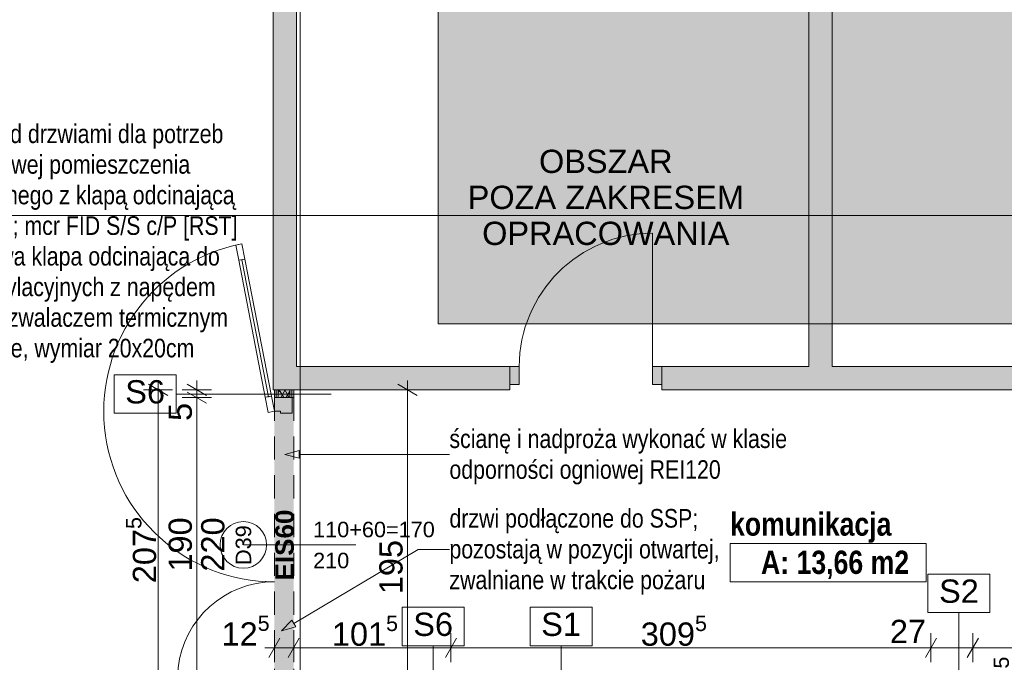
# Paper-space layout 'A-32 RZUT - PIĘTRO 2' of a CAD drawing. Header units: millimetres. Extents: x 0 to 800, y 0 to 550.
# Tile 10 of 17: x 321 to 448, y 257 to 340. Entities that reach past the tile are written whole.
import ezdxf
from ezdxf.xclip import XClip

# ---------------------------------------------------------------- set-up
doc = ezdxf.new("R2010")
doc.units = ezdxf.units.MM
doc.header["$MEASUREMENT"] = 0
doc.header["$XCLIPFRAME"] = 0
for name, pattern in [('DASHDOTX2', [1000, 500, -250, 0, -250]), ('Przer. długie kreski', [2.5, 1.5, -1]), ('PRZERYWANA_DU_A', [550, 350, -200])]:
    doc.linetypes.add(name, pattern=pattern)
for name, color, linetype, lineweight in [('0_Nr_pióra__2', 8, 'Continuous', 13), ('A_strefy_Nr_pióra__1', 7, 'Continuous', 20), ('A_wymiary_Nr_pióra__1', 7, 'Continuous', 20), ('A_wymiary_Nr_pióra__2', 8, 'Continuous', 13), ('A_ściany proj_Nr_pióra__1', 7, 'Continuous', 20), ('A_ściany_Nr_pióra__1', 7, 'Continuous', 20), ('Drzwi Archicad_Nr_pióra__1', 7, 'Continuous', 20), ('Drzwi Archicad_Nr_pióra__3', 252, 'Continuous', 13), ('Znaczniki drzwi Archicada_Nr_pióra__3', 252, 'Continuous', 13)]:
    doc.layers.add(name, color=color, linetype=linetype, lineweight=lineweight)
for name, color, linetype, lineweight, true_color in [('A_opis ścian_Nr_pióra__19', 7, 'Continuous', 5, 0x191919), ('A_opis_Nr_pióra__10', 7, 'Continuous', 13, 0x4b4b4b), ('A_opis_Nr_pióra__255', 7, 'Continuous', 15, 0x242424), ('A_opis_Nr_pióra__7', 7, 'Continuous', 18, 0x171717), ('A_opis_Nr_pióra__8', 7, 'Continuous', 13, 0x4c4c4c), ('A_osie_Nr_pióra__16', 7, 'Continuous', 5, 0x0f0f0f), ('A_ppoż proj_Nr_pióra__8', 7, 'Continuous', 13, 0x4c4c4c), ('A_ściany proj_Nr_pióra__21', 7, 'Continuous', 5, 0xb0b0b0)]:
    doc.layers.add(name, color=color, linetype=linetype, lineweight=lineweight, true_color=true_color)
for name, color, linetype in [('A_podrys', 7, 'Continuous'), ('A_ppoż', 7, 'Continuous'), ('A_ściany', 7, 'Continuous'), ('A_ściany proj', 7, 'Continuous'), ('Drzwi Archicad', 7, 'Continuous')]:
    doc.layers.add(name, color=color, linetype=linetype)
doc.styles.add('STYL_AUTOMATYCZNY_1', font='arial.ttf')
doc.styles.add('STYL_AUTOMATYCZNY_2', font='ARIALN.TTF')
doc.styles.add('STYL_AUTOMATYCZNY_3', font='arial.ttf')
doc.styles.add('STYL_AUTOMATYCZNY_4', font='arial.ttf')
doc.styles.add('STYL_AUTOMATYCZNY_5', font='arial.ttf')
doc.styles.add('STYL_AUTOMATYCZNY_6', font='ARIALN.TTF')
pattern_1 = [(0, (-3193.413, -647.6028), (0, 2), [0, -2])]

# ---------------------------------------------------------------- blocks, each defined once
blk = doc.blocks.new('Rysunek_1_1', base_point=(-3193.41, -647.6))
at = {"linetype": 'Continuous', "lineweight": 0, "true_color": 0x484848}
blk.add_hatch(color=251, dxfattribs=at).paths.add_polyline_path([(544.97, 528.17), (374.97, 528.17), (374.97, 300.55), (544.97, 300.55)])
at = {"layer": 'A_ppoż', "linetype": 'Continuous', "lineweight": 0, "true_color": 0x121212}
blk.add_hatch(color=250, dxfattribs=at).paths.add_polyline_path([(353.85, 250.55), (376.63, 250.55), (376.63, 253.05), (356.35, 253.05), (356.35, 292.05), (353.85, 292.05)])
at = {"layer": 'A_ściany', "linetype": 'Continuous', "lineweight": 0, "true_color": 0x000000}
for points in [[(356.7, 295.05), (356.7, 422.25), (353.7, 422.25), (353.7, 292.05)], [(425.8, 292.05), (425.8, 422.07), (422.8, 422.07), (422.8, 292.05)], [(353.7, 292.05), (384.24, 292.05), (384.24, 295.05), (356.7, 295.05)], [(403.84, 295.05), (403.84, 292.05), (422.8, 292.05), (422.8, 295.05)], [(425.8, 295.05), (425.8, 292.05), (463.64, 292.05), (463.64, 295.05)]]:
    blk.add_hatch(color=18, dxfattribs=at).paths.add_polyline_path(points)
at = {"layer": 'A_ściany proj', "linetype": 'Continuous', "lineweight": 13}
h = blk.add_hatch(dxfattribs=at)
h.set_pattern_fill('gypsum_0001', color=8, style=0, pattern_type=2)
h.set_pattern_definition(pattern_1)
h.paths.add_polyline_path([(353.85, 292.05), (353.85, 291.05), (354.1, 291.05), (354.1, 292.05)])
h = blk.add_hatch(dxfattribs=at)
h.set_pattern_fill('gypsum_0001', color=8, style=0, pattern_type=2)
h.set_pattern_definition(pattern_1)
h.paths.add_polyline_path([(354.35, 292.05), (354.1, 292.05), (354.1, 291.05), (354.35, 291.05)])
h = blk.add_hatch(dxfattribs=at)
h.set_pattern_fill('batt_insulation_0001', color=8, style=0, pattern_type=2)
h.set_pattern_definition([(60, (-3193.4131, -647.60284), (-0.51961524, 0.3), []), (120, (-3193.4131, -647.60284), (0.51961524, 0.3), [])])
h.paths.add_polyline_path([(354.35, 292.05), (354.35, 291.05), (355.85, 291.05), (355.85, 292.05)])
h = blk.add_hatch(dxfattribs=at)
h.set_pattern_fill('gypsum_0001', color=8, style=0, pattern_type=2)
h.set_pattern_definition(pattern_1)
h.paths.add_polyline_path([(355.85, 292.05), (355.85, 291.05), (356.1, 291.05), (356.1, 292.05)])
h = blk.add_hatch(dxfattribs=at)
h.set_pattern_fill('gypsum_0001', color=8, style=0, pattern_type=2)
h.set_pattern_definition(pattern_1)
h.paths.add_polyline_path([(356.1, 292.05), (356.1, 291.05), (356.35, 291.05), (356.35, 292.05)])
at = {"layer": 'Drzwi Archicad', "linetype": 'Continuous', "lineweight": 0, "true_color": 0xfdfdfd}
for points in [[(384.24, 292.75), (385.44, 292.75), (385.44, 295.05), (384.24, 295.05)], [(403.84, 295.05), (402.64, 295.05), (402.64, 292.75), (403.84, 292.75)]]:
    blk.add_hatch(color=7, dxfattribs=at).paths.add_polyline_path(points)
at = {"layer": '0_Nr_pióra__2', "color": 8, "linetype": 'PRZERYWANA_DU_A', "lineweight": 13, "ltscale": 2, "flags": 128}
blk.add_lwpolyline([(544.97, 300.55), (374.97, 300.55), (374.97, 528.17)], dxfattribs=at)
at = {"layer": 'A_opis ścian_Nr_pióra__19', "color": 250, "linetype": 'Continuous', "lineweight": 5, "ltscale": 2, "true_color": 0x191919}
for p, q in [((341.18, 293.98), (333.18, 293.98)), ((333.18, 293.98), (333.18, 289.03)), ((341.18, 289.03), (341.18, 293.98)), ((341.18, 291.51), (361.18, 291.51)), ((333.18, 289.03), (341.18, 289.03)), ((446.15, 268.27), (438.15, 268.27)), ((438.15, 268.27), (438.15, 263.32)), ((446.15, 263.32), (446.15, 268.27)), ((378.33, 264), (370.33, 264)), ((370.33, 264), (370.33, 259.05)), ((378.33, 259.05), (378.33, 264)), ((394.83, 264), (386.83, 264)), ((386.83, 264), (386.83, 259.05)), ((394.83, 259.05), (394.83, 264)), ((438.15, 263.32), (446.15, 263.32)), ((442.15, 263.32), (442.15, 243.32)), ((370.33, 259.05), (378.33, 259.05)), ((374.33, 259.05), (374.33, 239.05)), ((386.83, 259.05), (394.83, 259.05)), ((390.83, 259.05), (390.83, 239.05))]:
    blk.add_line(p, q, dxfattribs=at)
at = {"layer": 'A_opis_Nr_pióra__255', "color": 250, "linetype": 'Continuous', "lineweight": 15, "ltscale": 2, "true_color": 0x242424}
for p, q in [((355.19, 283.73), (357.06, 284.23)), ((355.19, 283.73), (357.06, 283.23)), ((357.06, 284.23), (357.06, 283.23)), ((357.06, 283.73), (376.27, 283.73)), ((376.27, 283.73), (376.43, 283.73)), ((356.37, 261.91), (372.41, 271.45)), ((372.41, 271.45), (376.43, 271.45)), ((354.77, 260.95), (356.12, 262.34)), ((356.12, 262.34), (356.63, 261.48)), ((354.77, 260.95), (356.63, 261.48))]:
    blk.add_line(p, q, dxfattribs=at)
at = {"layer": 'A_osie_Nr_pióra__16', "color": 250, "linetype": 'DASHDOTX2', "lineweight": 5, "ltscale": 2, "true_color": 0x0f0f0f}
for p, q in [((357.18, 409.46), (357.18, 110.55)), ((544.97, 314.55), (96.57, 314.55))]:
    blk.add_line(p, q, dxfattribs=at)
at = {"layer": 'A_strefy_Nr_pióra__1', "color": 7, "linetype": 'Continuous', "lineweight": 20, "ltscale": 2}
for p, q in [((412.62, 272.24), (412.62, 267.3)), ((412.62, 272.24), (437.92, 272.24)), ((437.92, 272.24), (437.92, 267.3)), ((412.62, 267.3), (437.92, 267.3))]:
    blk.add_line(p, q, dxfattribs=at)
at = {"layer": 'A_wymiary_Nr_pióra__1', "color": 7, "linetype": 'Continuous', "lineweight": 20, "ltscale": 2}
for p, q in [((340.1, 291.32), (337.6, 292.77)), ((342.6, 292.77), (345.1, 291.32)), ((372.28, 291.33), (369.78, 292.77)), ((345.1, 290.33), (342.6, 291.77)), ((354.57, 260.04), (353.13, 257.54)), ((357.07, 260.04), (355.63, 257.54)), ((377.35, 260.04), (375.91, 257.54)), ((439.26, 260.04), (437.82, 257.54)), ((444.66, 260.04), (443.21, 257.54))]:
    blk.add_line(p, q, dxfattribs=at)
at = {"layer": 'A_wymiary_Nr_pióra__2', "color": 8, "linetype": 'Continuous', "lineweight": 13, "ltscale": 2}
for p, q in [((338.85, 292.05), (338.85, 293.27)), ((343.85, 292.05), (343.85, 293.27)), ((371.03, 292.05), (371.03, 293.27)), ((340.73, 292.05), (336.98, 292.05)), ((338.85, 250.55), (338.85, 292.05)), ((345.73, 292.05), (341.98, 292.05)), ((345.73, 291.05), (341.98, 291.05)), ((343.85, 291.05), (343.85, 292.05)), ((343.85, 253.05), (343.85, 291.05)), ((372.91, 292.05), (369.16, 292.05)), ((371.03, 253.05), (371.03, 292.05)), ((353.85, 256.91), (353.85, 260.66)), ((356.35, 256.91), (356.35, 260.66)), ((376.63, 256.91), (376.63, 260.66)), ((438.54, 256.91), (438.54, 260.66)), ((443.94, 256.91), (443.94, 260.66)), ((352.63, 258.79), (353.85, 258.79)), ((353.85, 258.79), (356.35, 258.79)), ((356.35, 258.79), (376.63, 258.79)), ((376.63, 258.79), (438.54, 258.79)), ((438.54, 258.79), (443.94, 258.79)), ((443.94, 258.79), (484.94, 258.79))]:
    blk.add_line(p, q, dxfattribs=at)
at = {"layer": 'A_ściany proj_Nr_pióra__1', "color": 7, "linetype": 'Continuous', "lineweight": 20, "ltscale": 2, "flags": 128}
for points in [[(353.85, 292.05), (353.85, 291.05)], [(356.35, 291.05), (356.35, 292.05)]]:
    blk.add_lwpolyline(points, dxfattribs=at)
at = {"layer": 'A_ściany proj_Nr_pióra__21', "color": 253, "linetype": 'Continuous', "lineweight": 5, "ltscale": 2, "true_color": 0xb0b0b0}
for p, q in [((353.85, 291.05), (354.1, 291.05)), ((354.1, 292.05), (354.1, 291.05)), ((354.1, 291.05), (354.35, 291.05)), ((354.35, 292.05), (354.35, 291.05)), ((354.35, 291.05), (355.85, 291.05)), ((355.85, 291.05), (355.85, 292.05)), ((355.85, 291.05), (356.1, 291.05)), ((356.1, 291.05), (356.1, 292.05)), ((356.1, 291.05), (356.15, 291.05)), ((356.15, 291.05), (356.35, 291.05))]:
    blk.add_line(p, q, dxfattribs=at)
at = {"layer": 'A_ściany proj_Nr_pióra__21', "color": 253, "linetype": 'Continuous', "lineweight": 5, "ltscale": 2, "true_color": 0xb0b0b0, "flags": 128}
for points in [[(354.1, 292.05), (353.85, 292.05)], [(354.35, 292.05), (354.1, 292.05)], [(355.85, 292.05), (354.35, 292.05)], [(356.1, 292.05), (355.85, 292.05)], [(356.35, 292.05), (356.1, 292.05)]]:
    blk.add_lwpolyline(points, dxfattribs=at)
at = {"layer": 'A_ściany_Nr_pióra__1', "color": 7, "linetype": 'Continuous', "lineweight": 20, "ltscale": 2}
for p, q in [((384.24, 295.05), (383.3, 295.05)), ((384.24, 295.05), (384.24, 292.75)), ((403.84, 295.05), (404.78, 295.05)), ((403.84, 295.05), (403.84, 292.75)), ((384.24, 292.75), (384.24, 292.05)), ((403.84, 292.75), (403.84, 292.05)), ((384.24, 292.05), (383.5, 292.05)), ((403.84, 292.05), (404.58, 292.05))]:
    blk.add_line(p, q, dxfattribs=at)
at = {"layer": 'A_ściany_Nr_pióra__1', "color": 7, "linetype": 'Continuous', "lineweight": 20, "ltscale": 2, "flags": 128}
for points in [[(353.7, 422.25), (353.7, 292.05)], [(356.7, 295.05), (356.7, 422.25)], [(422.8, 422.07), (422.8, 295.05)], [(425.8, 295.05), (425.8, 422.07)], [(384.24, 295.05), (356.7, 295.05)], [(422.8, 295.05), (403.84, 295.05)], [(463.64, 295.05), (425.8, 295.05)], [(353.7, 292.05), (384.24, 292.05)], [(403.84, 292.05), (422.8, 292.05)], [(422.8, 292.05), (425.8, 292.05)], [(425.8, 292.05), (463.64, 292.05)]]:
    blk.add_lwpolyline(points, dxfattribs=at)
at = {"layer": 'Drzwi Archicad_Nr_pióra__1', "color": 7, "linetype": 'Continuous', "lineweight": 20, "ltscale": 2}
for p, q in [((402.64, 295.05), (402.64, 312.25)), ((384.24, 295.05), (383.3, 295.05)), ((384.24, 295.05), (383.3, 295.05)), ((385.44, 295.05), (384.24, 295.05)), ((384.24, 295.05), (384.24, 292.75)), ((384.24, 295.05), (384.24, 292.75)), ((384.24, 295.05), (384.24, 292.75)), ((385.44, 292.75), (385.44, 295.05)), ((403.84, 295.05), (402.64, 295.05)), ((402.64, 295.05), (402.64, 292.75)), ((403.84, 292.75), (403.84, 295.05)), ((403.84, 295.05), (403.84, 292.75)), ((403.84, 295.05), (403.84, 292.75)), ((403.84, 295.05), (404.78, 295.05)), ((403.84, 295.05), (404.78, 295.05)), ((384.24, 292.75), (385.44, 292.75)), ((384.24, 292.75), (384.24, 292.05)), ((384.24, 292.75), (384.24, 292.05)), ((402.64, 292.75), (403.84, 292.75)), ((403.84, 292.75), (403.84, 292.05)), ((403.84, 292.75), (403.84, 292.05)), ((384.24, 292.05), (383.5, 292.05)), ((384.24, 292.05), (383.5, 292.05)), ((403.84, 292.05), (404.58, 292.05)), ((403.84, 292.05), (404.58, 292.05))]:
    blk.add_line(p, q, dxfattribs=at)
blk.add_arc((402.64, 295.05), 17.2, 90, 180, dxfattribs=at)
at = {"layer": 'Drzwi Archicad_Nr_pióra__3', "color": 252, "linetype": 'Continuous', "lineweight": 13, "ltscale": 2}
for p, q in [((348.87, 310.73), (349.66, 310.88)), ((349.25, 308.77), (348.87, 310.73)), ((349.66, 310.88), (350.04, 308.92)), ((350.04, 308.92), (349.25, 308.77)), ((349.64, 308.84), (353.08, 291.17)), ((352.68, 291.1), (353.47, 291.25)), ((353.07, 289.13), (352.68, 291.1)), ((353.47, 291.25), (353.85, 289.29)), ((356.15, 291.05), (353.85, 291.05)), ((353.85, 291.05), (353.85, 289.29)), ((353.85, 291.05), (354.1, 291.05)), ((353.85, 291.05), (354.1, 291.05)), ((354.1, 291.05), (354.35, 291.05)), ((354.1, 291.05), (354.35, 291.05)), ((354.35, 291.05), (355.85, 291.05)), ((354.35, 291.05), (355.85, 291.05)), ((355.85, 291.05), (356.1, 291.05)), ((355.85, 291.05), (356.1, 291.05)), ((356.1, 291.05), (356.15, 291.05)), ((356.1, 291.05), (356.15, 291.05)), ((356.15, 289.05), (356.15, 291.05)), ((356.15, 291.05), (356.35, 291.05)), ((353.85, 289.29), (353.07, 289.13)), ((353.85, 289.29), (354.65, 289.29)), ((354.65, 289.29), (354.65, 289.05)), ((354.65, 289.05), (356.15, 289.05))]:
    blk.add_line(p, q, dxfattribs=at)
at = {"layer": 'Drzwi Archicad_Nr_pióra__3', "color": 252, "linetype": 'Przer. długie kreski', "lineweight": 13, "ltscale": 2}
for p, q in [((353.85, 253.05), (353.85, 291.05)), ((356.35, 253.05), (356.35, 291.05))]:
    blk.add_line(p, q, dxfattribs=at)
at = {"layer": 'Drzwi Archicad_Nr_pióra__3', "color": 252, "linetype": 'Continuous', "lineweight": 13, "ltscale": 2, "flags": 128}
for points in [[(349.64, 308.84), (353.08, 291.17), (352.68, 291.1), (349.25, 308.77)], [(350.04, 308.92), (353.47, 291.25), (353.08, 291.17), (349.64, 308.84)]]:
    blk.add_lwpolyline(points, close=True, dxfattribs=at)
at = {"layer": 'Drzwi Archicad_Nr_pióra__3', "color": 252, "linetype": 'Continuous', "lineweight": 13, "ltscale": 2}
for centre, radius, start, end in [((353.85, 289.29), 22, 100.9943, 270), ((353.85, 254.81), 12.48, 90, 257.3265)]:
    blk.add_arc(centre, radius, start, end, dxfattribs=at)
at = {"layer": 'Znaczniki drzwi Archicada_Nr_pióra__3', "color": 252, "linetype": 'Continuous', "lineweight": 13, "ltscale": 2}
blk.add_line((349.85, 272.05), (364.35, 272.05), dxfattribs=at)
at = {"layer": 'Znaczniki drzwi Archicada_Nr_pióra__3', "color": 252, "linetype": 'Continuous', "lineweight": 13, "ltscale": 2, "flags": 128}
blk.add_lwpolyline([(349.85, 275.05, 1), (349.85, 269.05, 1)], format="xyb", close=True, dxfattribs=at)
at = {"layer": 'A_opis ścian_Nr_pióra__19', "color": 250, "linetype": 'Continuous', "lineweight": 5, "true_color": 0x191919, "char_height": 3, "attachment_point": 2, "style": 'STYL_AUTOMATYCZNY_1'}
for s, insert in [('\\A1;{\\pqc;\\fArial|b0|i0|c238|p0;\\W1.000000;S6}', (337.18, 293.3)), ('\\A1;{\\pqc;\\fArial|b0|i0|c238|p0;\\W1.000000;S2}', (442.15, 267.59)), ('\\A1;{\\pqc;\\fArial|b0|i0|c238|p0;\\W1.000000;S6}', (374.33, 263.31)), ('\\A1;{\\pqc;\\fArial|b0|i0|c238|p0;\\W1.000000;S1}', (390.83, 263.31))]:
    blk.add_mtext(s, dxfattribs=dict(at, insert=insert))
at = {"layer": 'A_opis_Nr_pióra__10', "color": 251, "linetype": 'Continuous', "lineweight": 13, "true_color": 0x4b4b4b, "insert": (376.43, 283.4), "char_height": 2.4, "width": 45.1795, "attachment_point": 4, "line_spacing_factor": 0.992932, "style": 'STYL_AUTOMATYCZNY_2'}
blk.add_mtext('\\A1;{\\pql;\\fArial Narrow|b0|i0|c238|p0;\\W1.000000;ścianę i nadproża wykonać w klasie odporności ogniowej REI120}', dxfattribs=at)
at = {"layer": 'A_opis_Nr_pióra__7', "color": 250, "linetype": 'Continuous', "lineweight": 18, "true_color": 0x171717, "insert": (396.6, 316.86), "char_height": 3, "attachment_point": 5, "line_spacing_factor": 0.928578, "style": 'STYL_AUTOMATYCZNY_1'}
blk.add_mtext('\\A1;{\\pqc;\\fArial|b0|i0|c238|p0;\\W1.000000;OBSZAR\\P\\pqc;\\fArial|b0|i0|c238|p0;\\W1.000000;POZA ZAKRESEM \\P\\pqc;\\fArial|b0|i0|c238|p0;\\W1.000000;OPRACOWANIA}', dxfattribs=at)
at = {"layer": 'A_opis_Nr_pióra__8', "color": 251, "linetype": 'Continuous', "lineweight": 13, "true_color": 0x4c4c4c, "char_height": 2.4, "style": 'STYL_AUTOMATYCZNY_2'}
for s, insert, width, attachment_point, line_spacing_factor in [('\\A1;{\\pqc;\\fArial Narrow|b0|i0|c238|p0;\\W1.000000;wykonać otwór nad drzwiami dla potrzeb wentylacji bytowej pomieszczenia higieniczno-sanitarnego z klapą odcinającą podłączoną do SSP; mcr FID S/S c/P [RST] – przeciwpożarowa klapa odcinająca do przewodów wentylacyjnych z napędem sprężynowym i wyzwalaczem termicznym lub równoważne, wymiar 20x20cm}', (322.52, 310.9), 54.951, 5, 0.986955), ('\\A1;{\\pql;\\fArial Narrow|b0|i0|c238|p0;\\W1.000000;drzwi podłączone do SSP; pozostają w pozycji otwartej, zwalniane w trakcie pożaru}', (376.43, 271.15), 36.2405, 4, 0.99263)]:
    blk.add_mtext(s, dxfattribs=dict(at, insert=insert, width=width, attachment_point=attachment_point, line_spacing_factor=line_spacing_factor))
at = {"layer": 'A_ppoż proj_Nr_pióra__8', "color": 251, "linetype": 'Continuous', "lineweight": 13, "true_color": 0x4c4c4c, "insert": (355.18, 272.04), "char_height": 2.4, "attachment_point": 5, "rotation": 90, "style": 'STYL_AUTOMATYCZNY_3'}
blk.add_mtext('\\A1;{\\pqc;\\fArial|b1|i0|c238|p0;\\W1.000000;EIS60}', dxfattribs=at)
at = {"layer": 'A_strefy_Nr_pióra__1', "color": 7, "linetype": 'Continuous', "lineweight": 20, "char_height": 3, "attachment_point": 1, "style": 'STYL_AUTOMATYCZNY_6'}
for s, insert in [('\\A1;{\\pql;\\fArial Narrow|b1|i0|c238|p0;\\W1.000000;komunikacja}', (412.62, 276.24)), ('\\A1;{\\pql;\\fArial Narrow|b1|i0|c238|p0;\\W1.000000;A: 13,66 m2}', (416.62, 271.31))]:
    blk.add_mtext(s, dxfattribs=dict(at, insert=insert))
at = {"layer": 'A_wymiary_Nr_pióra__1', "color": 7, "linetype": 'Continuous', "lineweight": 20, "char_height": 3, "attachment_point": 7, "rotation": 90, "style": 'STYL_AUTOMATYCZNY_5'}
for s, insert, width in [('\\A1;{\\pql;\\fArial|b0|i0|c238|p0;\\W1.000000;5}', (343.25, 288.04), 2.2882), ('\\A1;{\\pql;\\fArial|b0|i0|c238|p0;\\W1.000000;190}', (343.25, 268.61), 6.8645), ('\\A1;{\\pql;\\fArial|b0|i0|c238|p0;\\W1.000000;220}', (347.45, 268.61), 6.8645), ('\\A1;{\\pql;\\fArial|b0|i0|c238|p0;\\W1.000000;195}', (370.43, 265.69), 6.8645)]:
    blk.add_mtext(s, dxfattribs=dict(at, insert=insert, width=width))
at = {"layer": 'A_wymiary_Nr_pióra__1', "color": 7, "linetype": 'Continuous', "lineweight": 20, "char_height": 3, "attachment_point": 7, "rotation": 90, "style": 'STYL_AUTOMATYCZNY_1'}
for s, insert in [('\\A1;{\\pql;\\fArial|b0|i0|c238|p0;\\W1.000000;207\\fArial|b0|i0|c238|p0;\\W1.000000;\\A1{\\H.66x;\\S5^  ;}}', (339.47, 267.11)), ('\\A1;{\\pql;\\fArial|b0|i0|c238|p0;\\W1.000000;10\\fArial|b0|i0|c238|p0;\\W1.000000;\\A1{\\H.66x;\\S5^  ;}}', (456.36, 253.77)), ('\\A1;{\\pql;\\fArial|b0|i0|c238|p0;\\W1.000000;8\\fArial|b0|i0|c238|p0;\\W1.000000;\\A1{\\H.66x;\\S5^  ;}}', (451.36, 253.77)), ('\\A1;{\\pql;\\fArial|b0|i0|c238|p0;\\W1.000000;10\\fArial|b0|i0|c238|p0;\\W1.000000;\\A1{\\H.66x;\\S5^  ;}}', (455.73, 246.81)), ('\\A1;{\\pql;\\fArial|b0|i0|c238|p0;\\W1.000000;44\\fArial|b0|i0|c238|p0;\\W1.000000;\\A1{\\H.66x;\\S5^  ;}}', (451.35, 243.84))]:
    blk.add_mtext(s, dxfattribs=dict(at, insert=insert))
at = {"layer": 'A_wymiary_Nr_pióra__1', "color": 7, "linetype": 'Continuous', "lineweight": 20, "char_height": 3, "attachment_point": 7, "style": 'STYL_AUTOMATYCZNY_1'}
for s, insert in [('\\A1;{\\pql;\\fArial|b0|i0|c238|p0;\\W1.000000;12\\fArial|b0|i0|c238|p0;\\W1.000000;\\A1{\\H.66x;\\S5^  ;}}', (347.04, 258.19)), ('\\A1;{\\pql;\\fArial|b0|i0|c238|p0;\\W1.000000;101\\fArial|b0|i0|c238|p0;\\W1.000000;\\A1{\\H.66x;\\S5^  ;}}', (361.27, 258.17)), ('\\A1;{\\pql;\\fArial|b0|i0|c238|p0;\\W1.000000;309\\fArial|b0|i0|c238|p0;\\W1.000000;\\A1{\\H.66x;\\S5^  ;}}', (401.11, 258.17))]:
    blk.add_mtext(s, dxfattribs=dict(at, insert=insert))
at = {"layer": 'A_wymiary_Nr_pióra__1', "color": 7, "linetype": 'Continuous', "lineweight": 20, "insert": (433.24, 259.39), "char_height": 3, "width": 4.5763, "attachment_point": 7, "style": 'STYL_AUTOMATYCZNY_5'}
blk.add_mtext('\\A1;{\\pql;\\fArial|b0|i0|c238|p0;\\W1.000000;27}', dxfattribs=at)
at = {"layer": 'Znaczniki drzwi Archicada_Nr_pióra__3', "color": 252, "linetype": 'Continuous', "lineweight": 13, "char_height": 2, "attachment_point": 7, "style": 'STYL_AUTOMATYCZNY_4'}
for s, insert in [('\\A1;{\\pql;\\fArial CE|b0|i0|c238|p0;\\W1.000000;110+60=170}', (358.85, 273.01)), ('\\A1;{\\pql;\\fArial CE|b0|i0|c238|p0;\\W1.000000;210}', (358.85, 269.01))]:
    blk.add_mtext(s, dxfattribs=dict(at, insert=insert))
at = {"layer": 'Znaczniki drzwi Archicada_Nr_pióra__3', "color": 252, "linetype": 'Continuous', "lineweight": 13, "insert": (350.89, 269.46), "char_height": 2, "attachment_point": 7, "rotation": 90, "style": 'STYL_AUTOMATYCZNY_4'}
blk.add_mtext('\\A1;{\\pql;\\fArial CE|b0|i0|c238|p0;\\W1.000000;D39}', dxfattribs=at)

psp = doc.layouts.new('A-32 RZUT - PIĘTRO 2')

# ---------------------------------------------------------------- block references
at = {"layer": 'A_podrys', "color": 37, "linetype": 'Continuous', "lineweight": 5, "true_color": 0x656532}
ref = psp.add_blockref('Rysunek_1_1', (-3193.41, -647.6), dxfattribs=at)
XClip(ref).set_block_clipping_path([(44.069637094, 110.5468323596), (544.9695795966, 528.1668323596)])

doc.saveas('drawing.dxf')
